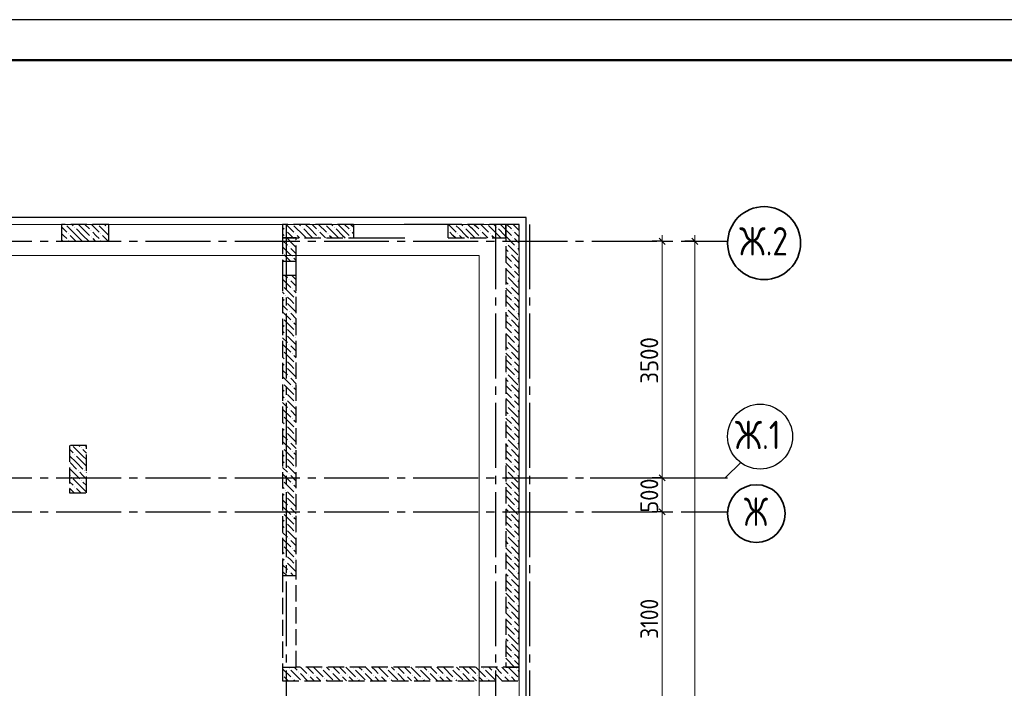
# Model space of a CAD drawing. Header units: millimetres. Extents: x 0 to 50400, y 0 to 35640.
# Tile 9 of 10: x 26276 to 40839, y 25750 to 35640. Entities that reach past the tile are written whole.
import ezdxf

# ---------------------------------------------------------------- set-up
doc = ezdxf.new("R2010")
doc.units = ezdxf.units.MM
doc.linetypes.add('______2', pattern=[324, 240, -84])
doc.linetypes.add('______5', pattern=[1320, 960, -120, 120, -120])
for name, color, linetype, lineweight in [('Standard', 7, 'Continuous', 25), ('ЖБ Перекрытие верхний уровень_1', 7, 'Continuous', 35), ('ЖБ Пилон', 7, 'Continuous', 35), ('ЖБ Стена верхний уровень', 7, 'Continuous', 35), ('Общий02', 7, 'Continuous', 18), ('Размерная линия_ общее', 7, 'Continuous', 13)]:
    doc.layers.add(name, color=color, linetype=linetype, lineweight=lineweight)
doc.layers.add('Оси', color=7, linetype='______5', true_color=0x656565)
doc.styles.add('ISOCPEUR', font='txt')

msp = doc.modelspace()

# ---------------------------------------------------------------- hatches: boundary and pattern name
at = {"layer": 'ЖБ Пилон', "linetype": 'Continuous', "lineweight": -3, "transparency": 33554687}
for points in [[(26991, 32473), (26996, 32478), (27000, 32473), (26996, 32468)], [(27087, 32569), (27092, 32574), (27096, 32569), (27092, 32564)], [(27327, 32521), (27332, 32526), (27336, 32521), (27332, 32516)], [(27471, 32473), (27476, 32478), (27480, 32473), (27476, 32468)], [(27567, 32569), (27572, 32574), (27576, 32569), (27572, 32564)], [(26991, 32377), (26996, 32382), (27000, 32377), (26996, 32372)], [(27327, 32425), (27332, 32430), (27336, 32425), (27332, 32421)], [(27471, 32377), (27476, 32382), (27480, 32377), (27476, 32372)], [(27183, 29305), (27188, 29310), (27192, 29305), (27188, 29301)], [(27087, 29209), (27092, 29214), (27096, 29209), (27092, 29204)], [(27039, 28873), (27044, 28878), (27048, 28873), (27044, 28868)], [(27135, 28969), (27140, 28974), (27144, 28969), (27140, 28964)], [(27231, 28969), (27236, 28974), (27240, 28969), (27236, 28964)], [(27087, 28729), (27092, 28734), (27096, 28729), (27092, 28724)], [(27183, 28825), (27188, 28830), (27192, 28825), (27188, 28821)]]:
    msp.add_hatch(color=7, dxfattribs=at).paths.add_polyline_path(points, flags=16)
at = {"layer": 'ЖБ Стена верхний уровень', "linetype": 'Continuous', "lineweight": -3, "transparency": 33554687}
for points in [[(30207, 32521), (30212, 32526), (30216, 32521), (30212, 32516)], [(30351, 32473), (30356, 32478), (30360, 32473), (30356, 32468)], [(30447, 32569), (30452, 32574), (30456, 32569), (30452, 32564)], [(30687, 32521), (30692, 32526), (30696, 32521), (30692, 32516)], [(30831, 32473), (30836, 32478), (30840, 32473), (30836, 32468)], [(30927, 32569), (30932, 32574), (30936, 32569), (30932, 32564)], [(31167, 32521), (31172, 32526), (31176, 32521), (31172, 32516)], [(32615, 32523), (32616, 32521), (32615, 32520)], [(32751, 32473), (32756, 32478), (32760, 32473), (32756, 32468)], [(32847, 32569), (32852, 32574), (32856, 32569), (32852, 32564)], [(33087, 32521), (33092, 32526), (33096, 32521), (33092, 32516)], [(33231, 32473), (33236, 32478), (33240, 32473), (33236, 32468)], [(33327, 32569), (33332, 32574), (33336, 32569), (33332, 32564)], [(33567, 32521), (33572, 32526), (33576, 32521), (33572, 32516)], [(30207, 32425), (30212, 32430), (30216, 32425), (30212, 32421)], [(30687, 32425), (30692, 32430), (30696, 32425), (30692, 32421)], [(31167, 32425), (31172, 32430), (31176, 32425), (31172, 32421)], [(32615, 32427), (32616, 32425), (32615, 32424)], [(33087, 32425), (33092, 32430), (33096, 32425), (33092, 32421)], [(33471, 32329), (33476, 32334), (33480, 32329), (33476, 32324)], [(33567, 32425), (33572, 32430), (33576, 32425), (33572, 32421)], [(30165, 32189), (30168, 32185), (30165, 32182)], [(30255, 32281), (30260, 32286), (30264, 32281), (30260, 32276)], [(33519, 32185), (33524, 32190), (33528, 32185), (33524, 32181)], [(33615, 32281), (33620, 32286), (33624, 32281), (33620, 32276)], [(30303, 32137), (30308, 32142), (30312, 32137), (30308, 32132)], [(33567, 32041), (33572, 32046), (33576, 32041), (33572, 32036)], [(33663, 32137), (33665, 32140), (33665, 32135)], [(33567, 31945), (33572, 31950), (33576, 31945), (33572, 31941)], [(30255, 31801), (30260, 31806), (30264, 31801), (30260, 31796)], [(33471, 31849), (33476, 31854), (33480, 31849), (33476, 31844)], [(33615, 31801), (33620, 31806), (33624, 31801), (33620, 31796)], [(30165, 31709), (30168, 31705), (30165, 31702)], [(30303, 31657), (30308, 31662), (30312, 31657), (30308, 31652)], [(33519, 31705), (33524, 31710), (33528, 31705), (33524, 31701)], [(33663, 31657), (33665, 31660), (33665, 31655)], [(30207, 31561), (30212, 31566), (30216, 31561), (30212, 31556)], [(30207, 31465), (30212, 31470), (30216, 31465), (30212, 31461)], [(30351, 31513), (30356, 31518), (30360, 31513), (30356, 31508)], [(33567, 31561), (33572, 31566), (33576, 31561), (33572, 31556)], [(33567, 31465), (33572, 31470), (33576, 31465), (33572, 31461)], [(30255, 31321), (30260, 31326), (30264, 31321), (30260, 31316)], [(30351, 31417), (30356, 31422), (30360, 31417), (30356, 31412)], [(33471, 31369), (33476, 31374), (33480, 31369), (33476, 31364)], [(33615, 31321), (33620, 31326), (33624, 31321), (33620, 31316)], [(30165, 31229), (30168, 31225), (30165, 31222)], [(30303, 31177), (30308, 31182), (30312, 31177), (30308, 31172)], [(33519, 31225), (33524, 31230), (33528, 31225), (33524, 31221)], [(33663, 31177), (33665, 31180), (33665, 31175)], [(30207, 31081), (30212, 31086), (30216, 31081), (30212, 31076)], [(30351, 31033), (30356, 31038), (30360, 31033), (30356, 31028)], [(33567, 31081), (33572, 31086), (33576, 31081), (33572, 31076)], [(30207, 30985), (30212, 30990), (30216, 30985), (30212, 30981)], [(30351, 30937), (30356, 30942), (30360, 30937), (30356, 30932)], [(33471, 30889), (33476, 30894), (33480, 30889), (33476, 30884)], [(33567, 30985), (33572, 30990), (33576, 30985), (33572, 30981)], [(30165, 30749), (30168, 30745), (30165, 30742)], [(30255, 30841), (30260, 30846), (30264, 30841), (30260, 30836)], [(33519, 30745), (33524, 30750), (33528, 30745), (33524, 30741)], [(33615, 30841), (33620, 30846), (33624, 30841), (33620, 30836)], [(30207, 30601), (30212, 30606), (30216, 30601), (30212, 30596)], [(30303, 30697), (30308, 30702), (30312, 30697), (30308, 30692)], [(33567, 30601), (33572, 30606), (33576, 30601), (33572, 30596)], [(33663, 30697), (33665, 30700), (33665, 30695)], [(30207, 30505), (30212, 30510), (30216, 30505), (30212, 30501)], [(30351, 30553), (30356, 30558), (30360, 30553), (30356, 30548)], [(30351, 30457), (30356, 30462), (30360, 30457), (30356, 30452)], [(33567, 30505), (33572, 30510), (33576, 30505), (33572, 30501)], [(30255, 30361), (30260, 30366), (30264, 30361), (30260, 30356)], [(33471, 30409), (33476, 30414), (33480, 30409), (33476, 30404)], [(33615, 30361), (33620, 30366), (33624, 30361), (33620, 30356)], [(30165, 30269), (30168, 30265), (30165, 30262)], [(30303, 30217), (30308, 30222), (30312, 30217), (30308, 30212)], [(33519, 30265), (33524, 30270), (33528, 30265), (33524, 30261)], [(33663, 30217), (33665, 30220), (33665, 30215)], [(30207, 30121), (30212, 30126), (30216, 30121), (30212, 30116)], [(30207, 30025), (30212, 30030), (30216, 30025), (30212, 30021)], [(30351, 30073), (30356, 30078), (30360, 30073), (30356, 30068)], [(33567, 30121), (33572, 30126), (33576, 30121), (33572, 30116)], [(33567, 30025), (33572, 30030), (33576, 30025), (33572, 30021)], [(30255, 29881), (30260, 29886), (30264, 29881), (30260, 29876)], [(30351, 29977), (30356, 29982), (30360, 29977), (30356, 29972)], [(33471, 29929), (33476, 29934), (33480, 29929), (33476, 29924)], [(33615, 29881), (33620, 29886), (33624, 29881), (33620, 29876)], [(30165, 29789), (30168, 29785), (30165, 29782)], [(30303, 29737), (30308, 29742), (30312, 29737), (30308, 29732)], [(33519, 29785), (33524, 29790), (33528, 29785), (33524, 29781)], [(33663, 29737), (33665, 29740), (33665, 29735)], [(30207, 29641), (30212, 29646), (30216, 29641), (30212, 29636)], [(30351, 29593), (30356, 29598), (30360, 29593), (30356, 29588)], [(33567, 29641), (33572, 29646), (33576, 29641), (33572, 29636)], [(30207, 29545), (30212, 29550), (30216, 29545), (30212, 29541)], [(30351, 29497), (30356, 29502), (30360, 29497), (30356, 29492)], [(33471, 29449), (33476, 29454), (33480, 29449), (33476, 29444)], [(33567, 29545), (33572, 29550), (33576, 29545), (33572, 29541)], [(30165, 29309), (30168, 29305), (30165, 29302)], [(30255, 29401), (30260, 29406), (30264, 29401), (30260, 29396)], [(33519, 29305), (33524, 29310), (33528, 29305), (33524, 29301)], [(33615, 29401), (33620, 29406), (33624, 29401), (33620, 29396)], [(30207, 29161), (30212, 29166), (30216, 29161), (30212, 29156)], [(30303, 29257), (30308, 29262), (30312, 29257), (30308, 29252)], [(33567, 29161), (33572, 29166), (33576, 29161), (33572, 29156)], [(33663, 29257), (33665, 29260), (33665, 29255)], [(30207, 29065), (30212, 29070), (30216, 29065), (30212, 29061)], [(30351, 29113), (30356, 29118), (30360, 29113), (30356, 29108)], [(30351, 29017), (30356, 29022), (30360, 29017), (30356, 29012)], [(33567, 29065), (33572, 29070), (33576, 29065), (33572, 29061)], [(30255, 28921), (30260, 28926), (30264, 28921), (30260, 28916)], [(33471, 28969), (33476, 28974), (33480, 28969), (33476, 28964)], [(33615, 28921), (33620, 28926), (33624, 28921), (33620, 28916)], [(30165, 28829), (30168, 28825), (30165, 28822)], [(30303, 28777), (30308, 28782), (30312, 28777), (30308, 28772)], [(33519, 28825), (33524, 28830), (33528, 28825), (33524, 28821)], [(33663, 28777), (33665, 28780), (33665, 28775)], [(30207, 28681), (30212, 28686), (30216, 28681), (30212, 28676)], [(30207, 28585), (30212, 28590), (30216, 28585), (30212, 28581)], [(30351, 28633), (30356, 28638), (30360, 28633), (30356, 28628)], [(33567, 28681), (33572, 28686), (33576, 28681), (33572, 28676)], [(33567, 28585), (33572, 28590), (33576, 28585), (33572, 28581)], [(30255, 28441), (30260, 28446), (30264, 28441), (30260, 28436)], [(30351, 28537), (30356, 28542), (30360, 28537), (30356, 28532)], [(33471, 28489), (33476, 28494), (33480, 28489), (33476, 28484)], [(33615, 28441), (33620, 28446), (33624, 28441), (33620, 28436)], [(30165, 28349), (30168, 28345), (30165, 28342)], [(30303, 28297), (30308, 28302), (30312, 28297), (30308, 28292)], [(33519, 28345), (33524, 28350), (33528, 28345), (33524, 28341)], [(33663, 28297), (33665, 28300), (33665, 28295)], [(30207, 28201), (30212, 28206), (30216, 28201), (30212, 28196)], [(30207, 28105), (30212, 28110), (30216, 28105), (30212, 28101)], [(30351, 28153), (30356, 28158), (30360, 28153), (30356, 28148)], [(33567, 28201), (33572, 28206), (33576, 28201), (33572, 28196)], [(33567, 28105), (33572, 28110), (33576, 28105), (33572, 28101)], [(30255, 27961), (30260, 27966), (30264, 27961), (30260, 27956)], [(30351, 28057), (30356, 28062), (30360, 28057), (30356, 28052)], [(33471, 28009), (33476, 28014), (33480, 28009), (33476, 28004)], [(33615, 27961), (33620, 27966), (33624, 27961), (33620, 27956)], [(30165, 27869), (30168, 27865), (30165, 27862)], [(30303, 27817), (30308, 27822), (30312, 27817), (30308, 27812)], [(33519, 27865), (33524, 27870), (33528, 27865), (33524, 27861)], [(33663, 27817), (33665, 27820), (33665, 27815)], [(30207, 27721), (30212, 27726), (30216, 27721), (30212, 27716)], [(30351, 27673), (30356, 27678), (30360, 27673), (30356, 27668)], [(33567, 27721), (33572, 27726), (33576, 27721), (33572, 27716)], [(30207, 27625), (30212, 27630), (30216, 27625), (30212, 27621)], [(30351, 27577), (30356, 27582), (30360, 27577), (30356, 27572)], [(33471, 27529), (33476, 27534), (33480, 27529), (33476, 27525)], [(33567, 27625), (33572, 27630), (33576, 27625), (33572, 27621)], [(30255, 27481), (30260, 27486), (30264, 27481), (30260, 27476)], [(33519, 27385), (33524, 27390), (33528, 27385), (33524, 27381)], [(33615, 27481), (33620, 27486), (33624, 27481), (33620, 27476)], [(33567, 27241), (33572, 27246), (33576, 27241), (33572, 27236)], [(33663, 27337), (33665, 27340), (33665, 27335)], [(33567, 27145), (33572, 27150), (33576, 27145), (33572, 27141)], [(33471, 27049), (33476, 27054), (33480, 27049), (33476, 27045)], [(33615, 27001), (33620, 27006), (33624, 27001), (33620, 26996)], [(33519, 26905), (33524, 26910), (33528, 26905), (33524, 26901)], [(33663, 26857), (33665, 26860), (33665, 26855)], [(33567, 26761), (33572, 26766), (33576, 26761), (33572, 26756)], [(33567, 26665), (33572, 26670), (33576, 26665), (33572, 26661)], [(33471, 26569), (33476, 26574), (33480, 26569), (33476, 26565)], [(33615, 26521), (33620, 26526), (33624, 26521), (33620, 26516)], [(33519, 26425), (33524, 26430), (33528, 26425), (33524, 26421)], [(33663, 26377), (33665, 26380), (33665, 26375)], [(33567, 26281), (33572, 26286), (33576, 26281), (33572, 26276)], [(33471, 26089), (33476, 26094), (33480, 26089), (33476, 26085)], [(33567, 26185), (33572, 26190), (33576, 26185), (33572, 26181)], [(30165, 25949), (30168, 25945), (30165, 25942)], [(30255, 26041), (30260, 26046), (30264, 26041), (30260, 26036)], [(30399, 25993), (30404, 25998), (30408, 25993), (30404, 25988)], [(30543, 25945), (30548, 25950), (30552, 25945), (30548, 25941)], [(30639, 25945), (30644, 25950), (30648, 25945), (30644, 25941)], [(30735, 26041), (30740, 26046), (30744, 26041), (30740, 26036)], [(30879, 25993), (30884, 25998), (30888, 25993), (30884, 25988)], [(31023, 25945), (31028, 25950), (31032, 25945), (31028, 25941)], [(31119, 25945), (31124, 25950), (31128, 25945), (31124, 25941)], [(31215, 26041), (31220, 26046), (31224, 26041), (31220, 26036)], [(31359, 25993), (31364, 25998), (31368, 25993), (31364, 25988)], [(31503, 25945), (31508, 25950), (31512, 25945), (31508, 25941)], [(31599, 25945), (31604, 25950), (31608, 25945), (31604, 25941)], [(31695, 26041), (31700, 26046), (31704, 26041), (31700, 26036)], [(31839, 25993), (31844, 25998), (31848, 25993), (31844, 25988)], [(31983, 25945), (31988, 25950), (31992, 25945), (31988, 25941)], [(32079, 25945), (32084, 25950), (32088, 25945), (32084, 25941)], [(32175, 26041), (32180, 26046), (32184, 26041), (32180, 26036)], [(32319, 25993), (32324, 25998), (32328, 25993), (32324, 25988)], [(32463, 25945), (32468, 25950), (32472, 25945), (32468, 25941)], [(32559, 25945), (32564, 25950), (32568, 25945), (32564, 25941)], [(32655, 26041), (32660, 26046), (32664, 26041), (32660, 26036)], [(32799, 25993), (32804, 25998), (32808, 25993), (32804, 25988)], [(32943, 25945), (32948, 25950), (32952, 25945), (32948, 25941)], [(33039, 25945), (33044, 25950), (33048, 25945), (33044, 25941)], [(33135, 26041), (33140, 26046), (33144, 26041), (33140, 26036)], [(33279, 25993), (33284, 25998), (33288, 25993), (33284, 25988)], [(33423, 25945), (33428, 25950), (33432, 25945), (33428, 25941)], [(33519, 25945), (33524, 25950), (33528, 25945), (33524, 25941)], [(33615, 26041), (33620, 26046), (33624, 26041), (33620, 26036)], [(30303, 25897), (30308, 25902), (30312, 25897), (30308, 25892)], [(30783, 25897), (30788, 25902), (30792, 25897), (30788, 25892)], [(31263, 25897), (31268, 25902), (31272, 25897), (31268, 25892)], [(31743, 25897), (31748, 25902), (31752, 25897), (31748, 25892)], [(32223, 25897), (32228, 25902), (32232, 25897), (32228, 25892)], [(32703, 25897), (32708, 25902), (32712, 25897), (32708, 25892)], [(33183, 25897), (33188, 25902), (33192, 25897), (33188, 25892)], [(33663, 25897), (33665, 25900), (33665, 25895)]]:
    msp.add_hatch(color=7, dxfattribs=at).paths.add_polyline_path(points, flags=16)
h = msp.add_hatch(color=7, dxfattribs=at)
h.paths.add_polyline_path([(30353, 32380), (30352, 32376), (30356, 32372), (30360, 32377), (30356, 32382)])
h.paths.add_polyline_path([(30353, 32380), (30352, 32376), (30351, 32377)], flags=16)

# ---------------------------------------------------------------- linework, layer by layer
at = {"layer": 'Standard', "color": 7, "linetype": 'Continuous', "lineweight": 25, "transparency": 33554687}
msp.add_lwpolyline([(0, 0), (50400, 0), (50400, 35640), (0, 35640), (0, 0)], close=True, dxfattribs=at)
at = {"layer": 'Standard', "color": 7, "linetype": 'Continuous', "lineweight": 50, "transparency": 33554687}
msp.add_lwpolyline([(2400, 35040), (49800, 35040), (49800, 600), (2400, 600), (2400, 35040)], close=True, dxfattribs=at)
at = {"layer": 'Standard', "color": 254, "linetype": 'Continuous', "lineweight": -3, "true_color": 0xc4c4ff, "transparency": 33554687}
msp.add_lwpolyline([(8237, 10212), (33765, 10212), (33765, 32712), (8237, 32712), (8237, 10212)], dxfattribs=at)
at = {"layer": 'ЖБ Перекрытие верхний уровень_1', "color": 7, "linetype": 'Continuous', "lineweight": 18, "transparency": 33554687}
for p, q in [((33665, 32612), (9015, 32612)), ((33665, 22312), (33665, 32612))]:
    msp.add_line(p, q, dxfattribs=at)
at = {"layer": 'ЖБ Пилон', "color": 253, "linetype": '______2', "lineweight": -3, "true_color": 0xa0a0a0, "transparency": 33554687}
for p, q in [((27595, 32612), (26895, 32612)), ((26895, 32612), (26895, 32362)), ((27595, 32362), (27595, 32612)), ((26895, 32362), (27595, 32362)), ((27265, 29342), (27015, 29342)), ((27015, 29342), (27015, 28642)), ((27265, 28642), (27265, 29342)), ((27015, 28642), (27265, 28642))]:
    msp.add_line(p, q, dxfattribs=at)
at = {"layer": 'ЖБ Пилон', "color": 253, "linetype": 'Continuous', "lineweight": -3, "true_color": 0xa0a0a0, "transparency": 33554687}
for p, q in [((26895, 32574), (26972, 32497)), ((26924, 32449), (26895, 32478)), ((27116, 32449), (26972, 32593)), ((27048, 32612), (27068, 32593)), ((27116, 32545), (27212, 32449)), ((27212, 32545), (27144, 32612)), ((27212, 32545), (27308, 32449)), ((27240, 32612), (27308, 32545)), ((27336, 32612), (27452, 32497)), ((27404, 32449), (27356, 32497)), ((27595, 32450), (27452, 32593)), ((27528, 32612), (27548, 32593)), ((26895, 32382), (26914, 32362)), ((26972, 32401), (26924, 32449)), ((27020, 32449), (27106, 32362)), ((27116, 32449), (27202, 32362)), ((27212, 32449), (27298, 32362)), ((27356, 32401), (27394, 32362)), ((27452, 32401), (27404, 32449)), ((27500, 32449), (27586, 32362)), ((27015, 29286), (27068, 29233)), ((27212, 29185), (27068, 29329)), ((27150, 29342), (27164, 29329)), ((27212, 29281), (27265, 29228)), ((27260, 29329), (27246, 29342)), ((27116, 29089), (27015, 29190)), ((27116, 29185), (27212, 29089)), ((27212, 29185), (27265, 29132)), ((27020, 29089), (27116, 28993)), ((27020, 28993), (27164, 28849)), ((27116, 29089), (27212, 28993)), ((27212, 29089), (27265, 29036)), ((27015, 28902), (27020, 28897)), ((27212, 28705), (27068, 28849)), ((27212, 28897), (27164, 28945)), ((27260, 28849), (27212, 28897)), ((27260, 28945), (27265, 28940)), ((27015, 28806), (27068, 28753)), ((27082, 28642), (27015, 28710)), ((27116, 28705), (27178, 28642)), ((27212, 28801), (27265, 28748)), ((27212, 28705), (27265, 28652))]:
    msp.add_line(p, q, dxfattribs=at)
at = {"layer": 'ЖБ Стена верхний уровень', "color": 253, "linetype": '______2', "lineweight": -3, "true_color": 0xa0a0a0, "transparency": 33554687}
for p, q in [((31215, 32612), (30165, 32612)), ((30165, 32612), (30165, 32412)), ((31215, 32612), (31215, 32412)), ((32615, 32612), (31964, 32612)), ((33465, 32612), (31973, 32612)), ((32615, 32412), (32615, 32612)), ((33465, 32412), (33465, 32612)), ((33665, 32612), (33465, 32612)), ((33465, 32612), (33465, 26062)), ((33665, 26062), (33665, 32612)), ((30165, 32412), (30165, 32062)), ((30365, 32412), (30165, 32412)), ((30165, 32412), (31973, 32412)), ((30365, 32062), (30365, 32412)), ((31215, 32412), (31964, 32412)), ((32615, 32412), (33465, 32412)), ((30365, 32062), (30165, 32062)), ((30165, 32062), (30165, 31862)), ((30365, 31862), (30365, 32062)), ((30165, 31862), (30365, 31862)), ((30165, 31862), (30165, 27412)), ((30365, 27412), (30365, 31862)), ((30165, 27412), (30165, 26062)), ((30365, 27412), (30165, 27412)), ((30365, 26062), (30365, 27412)), ((30165, 26062), (30365, 26062)), ((30165, 26062), (30165, 25862)), ((33665, 26062), (30365, 26062)), ((33465, 26062), (33665, 26062)), ((33665, 25862), (33665, 26062)), ((30165, 25862), (33665, 25862))]:
    msp.add_line(p, q, dxfattribs=at)
at = {"layer": 'ЖБ Стена верхний уровень', "color": 253, "linetype": 'Continuous', "lineweight": -3, "true_color": 0xa0a0a0, "transparency": 33554687}
for p, q in [((30165, 32568), (30188, 32545)), ((30216, 32612), (30332, 32497)), ((30284, 32449), (30236, 32497)), ((30476, 32449), (30332, 32593)), ((30408, 32612), (30428, 32593)), ((30476, 32545), (30572, 32449)), ((30572, 32545), (30504, 32612)), ((30572, 32545), (30668, 32449)), ((30600, 32612), (30668, 32545)), ((30696, 32612), (30812, 32497)), ((30764, 32449), (30716, 32497)), ((30956, 32449), (30812, 32593)), ((30888, 32612), (30908, 32593)), ((30956, 32545), (31052, 32449)), ((31052, 32545), (30984, 32612)), ((31052, 32545), (31148, 32449)), ((31080, 32612), (31148, 32545)), ((31176, 32612), (31215, 32574)), ((31215, 32478), (31196, 32497)), ((32684, 32449), (32636, 32497)), ((32808, 32612), (32828, 32593)), ((32876, 32545), (32972, 32449)), ((32972, 32545), (33068, 32449)), ((33164, 32449), (33116, 32497)), ((33356, 32545), (33452, 32449)), ((33452, 32545), (33465, 32532)), ((33465, 32532), (33548, 32449)), ((33480, 32612), (33548, 32545)), ((33576, 32612), (33665, 32524)), ((33644, 32449), (33596, 32497)), ((30165, 32472), (30188, 32449)), ((30165, 32376), (30236, 32305)), ((30320, 32412), (30284, 32449)), ((30332, 32401), (30320, 32412)), ((30380, 32449), (30416, 32412)), ((30476, 32449), (30512, 32412)), ((30572, 32449), (30608, 32412)), ((30800, 32412), (30764, 32449)), ((30860, 32449), (30896, 32412)), ((30956, 32449), (30992, 32412)), ((31052, 32449), (31088, 32412)), ((32720, 32412), (32684, 32449)), ((32780, 32449), (32816, 32412)), ((32876, 32449), (32912, 32412)), ((32972, 32449), (33008, 32412)), ((33200, 32412), (33164, 32449)), ((33260, 32449), (33296, 32412)), ((33356, 32449), (33392, 32412)), ((33452, 32449), (33465, 32436)), ((33465, 32436), (33596, 32305)), ((33596, 32401), (33665, 32332)), ((33665, 32428), (33644, 32449)), ((33500, 32209), (33465, 32244)), ((33500, 32305), (33644, 32161)), ((33644, 32257), (33665, 32236)), ((30165, 32088), (30188, 32065)), ((30365, 32080), (30332, 32113)), ((33465, 32148), (33548, 32065)), ((33465, 32052), (33548, 31969)), ((33548, 32161), (33665, 32044)), ((33465, 31956), (33596, 31825)), ((33644, 31969), (33596, 32017)), ((33596, 31921), (33665, 31852)), ((33665, 31948), (33644, 31969)), ((30165, 31800), (30284, 31681)), ((30198, 31862), (30236, 31825)), ((30284, 31777), (30365, 31696)), ((30294, 31862), (30365, 31792)), ((33500, 31729), (33465, 31764)), ((33500, 31825), (33644, 31681)), ((33644, 31777), (33665, 31756)), ((30165, 31608), (30188, 31585)), ((30188, 31681), (30332, 31537)), ((30365, 31600), (30332, 31633)), ((33465, 31668), (33548, 31585)), ((33548, 31681), (33665, 31564)), ((30165, 31512), (30188, 31489)), ((30284, 31489), (30236, 31537)), ((30332, 31441), (30284, 31489)), ((33465, 31572), (33548, 31489)), ((33465, 31476), (33596, 31345)), ((33644, 31489), (33596, 31537)), ((33665, 31468), (33644, 31489)), ((30165, 31416), (30236, 31345)), ((30165, 31320), (30284, 31201)), ((30236, 31441), (30365, 31312)), ((33500, 31345), (33644, 31201)), ((33596, 31441), (33665, 31372)), ((30188, 31201), (30332, 31057)), ((30284, 31297), (30365, 31216)), ((33500, 31249), (33465, 31284)), ((33465, 31188), (33548, 31105)), ((33548, 31201), (33665, 31084)), ((33644, 31297), (33665, 31276)), ((30165, 31128), (30188, 31105)), ((30165, 31032), (30188, 31009)), ((30284, 31009), (30236, 31057)), ((30365, 31120), (30332, 31153)), ((33465, 31092), (33548, 31009)), ((33644, 31009), (33596, 31057)), ((30165, 30936), (30236, 30865)), ((30236, 30961), (30365, 30832)), ((30332, 30961), (30284, 31009)), ((33465, 30996), (33596, 30865)), ((33596, 30961), (33665, 30892)), ((33665, 30988), (33644, 31009)), ((30165, 30840), (30284, 30721)), ((30284, 30817), (30365, 30736)), ((33500, 30769), (33465, 30804)), ((33500, 30865), (33644, 30721)), ((33644, 30817), (33665, 30796)), ((30165, 30648), (30188, 30625)), ((30188, 30721), (30332, 30577)), ((30365, 30640), (30332, 30673)), ((33465, 30708), (33548, 30625)), ((33465, 30612), (33548, 30529)), ((33548, 30721), (33665, 30604)), ((30165, 30552), (30188, 30529)), ((30165, 30456), (30236, 30385)), ((30284, 30529), (30236, 30577)), ((30236, 30481), (30365, 30352)), ((30332, 30481), (30284, 30529)), ((33465, 30516), (33596, 30385)), ((33644, 30529), (33596, 30577)), ((33596, 30481), (33665, 30412)), ((33665, 30508), (33644, 30529)), ((30165, 30360), (30284, 30241)), ((30284, 30337), (30365, 30256)), ((33500, 30289), (33465, 30324)), ((33500, 30385), (33644, 30241)), ((33644, 30337), (33665, 30316)), ((30165, 30168), (30188, 30145)), ((30188, 30241), (30332, 30097)), ((30365, 30160), (30332, 30193)), ((33465, 30228), (33548, 30145)), ((33548, 30241), (33665, 30124)), ((30165, 30072), (30188, 30049)), ((30284, 30049), (30236, 30097)), ((30236, 30001), (30365, 29872)), ((30332, 30001), (30284, 30049)), ((33465, 30132), (33548, 30049)), ((33465, 30036), (33596, 29905)), ((33644, 30049), (33596, 30097)), ((33596, 30001), (33665, 29932)), ((33665, 30028), (33644, 30049)), ((30165, 29976), (30236, 29905)), ((30165, 29880), (30284, 29761)), ((30284, 29857), (30365, 29776)), ((33500, 29905), (33644, 29761)), ((33644, 29857), (33665, 29836)), ((30188, 29761), (30332, 29617)), ((30365, 29680), (30332, 29713)), ((33500, 29809), (33465, 29844)), ((33465, 29748), (33548, 29665)), ((33548, 29761), (33665, 29644)), ((30165, 29688), (30188, 29665)), ((30165, 29592), (30188, 29569)), ((30284, 29569), (30236, 29617)), ((30332, 29521), (30284, 29569)), ((33465, 29652), (33548, 29569)), ((33644, 29569), (33596, 29617)), ((33665, 29548), (33644, 29569)), ((30165, 29496), (30236, 29425)), ((30236, 29521), (30365, 29392)), ((33465, 29556), (33596, 29425)), ((33500, 29425), (33644, 29281)), ((33596, 29521), (33665, 29452)), ((30165, 29400), (30284, 29281)), ((30188, 29281), (30332, 29137)), ((30284, 29377), (30365, 29296)), ((33500, 29329), (33465, 29364)), ((33548, 29281), (33665, 29164)), ((33644, 29377), (33665, 29356)), ((30165, 29208), (30188, 29185)), ((30284, 29089), (30236, 29137)), ((30365, 29200), (30332, 29233)), ((33465, 29268), (33548, 29185)), ((33465, 29172), (33548, 29089)), ((33644, 29089), (33596, 29137)), ((30165, 29112), (30188, 29089)), ((30165, 29016), (30236, 28945)), ((30236, 29041), (30365, 28912)), ((30332, 29041), (30284, 29089)), ((33465, 29076), (33596, 28945)), ((33596, 29041), (33665, 28972)), ((33665, 29068), (33644, 29089)), ((30165, 28920), (30284, 28801)), ((30284, 28897), (30365, 28816)), ((33500, 28849), (33465, 28884)), ((33500, 28945), (33644, 28801)), ((33644, 28897), (33665, 28876)), ((30165, 28728), (30188, 28705)), ((30188, 28801), (30332, 28657)), ((30365, 28720), (30332, 28753)), ((33465, 28788), (33548, 28705)), ((33465, 28692), (33548, 28609)), ((33548, 28801), (33665, 28684)), ((30165, 28632), (30188, 28609)), ((30284, 28609), (30236, 28657)), ((30236, 28561), (30365, 28432)), ((30332, 28561), (30284, 28609)), ((33465, 28596), (33596, 28465)), ((33644, 28609), (33596, 28657)), ((33596, 28561), (33665, 28492)), ((33665, 28588), (33644, 28609)), ((30165, 28536), (30236, 28465)), ((30165, 28440), (30284, 28321)), ((30284, 28417), (30365, 28336)), ((33500, 28369), (33465, 28404)), ((33500, 28465), (33644, 28321)), ((33644, 28417), (33665, 28396)), ((30188, 28321), (30332, 28177)), ((30365, 28240), (30332, 28273)), ((33465, 28308), (33548, 28225)), ((33548, 28321), (33665, 28204)), ((30165, 28248), (30188, 28225)), ((30165, 28152), (30188, 28129)), ((30284, 28129), (30236, 28177)), ((30332, 28081), (30284, 28129)), ((33465, 28212), (33548, 28129)), ((33465, 28116), (33596, 27985)), ((33644, 28129), (33596, 28177)), ((33665, 28108), (33644, 28129)), ((30165, 28056), (30236, 27985)), ((30236, 28081), (30365, 27952)), ((33500, 27985), (33644, 27841)), ((33596, 28081), (33665, 28012)), ((30165, 27960), (30284, 27841)), ((30188, 27841), (30332, 27697)), ((30284, 27937), (30365, 27856)), ((33500, 27889), (33465, 27924)), ((33465, 27828), (33548, 27745)), ((33548, 27841), (33665, 27724)), ((33644, 27937), (33665, 27916)), ((30165, 27768), (30188, 27745)), ((30165, 27672), (30188, 27649)), ((30284, 27649), (30236, 27697)), ((30365, 27760), (30332, 27793)), ((33465, 27732), (33548, 27649)), ((33644, 27649), (33596, 27697)), ((30165, 27576), (30236, 27505)), ((30236, 27601), (30365, 27472)), ((30332, 27601), (30284, 27649)), ((33465, 27636), (33596, 27505)), ((33596, 27601), (33665, 27532)), ((33665, 27628), (33644, 27649)), ((30165, 27480), (30232, 27412)), ((30284, 27457), (30328, 27412)), ((33500, 27409), (33465, 27444)), ((33500, 27505), (33644, 27361)), ((33644, 27457), (33665, 27436)), ((33465, 27348), (33548, 27265)), ((33465, 27252), (33548, 27169)), ((33548, 27361), (33665, 27244)), ((33465, 27156), (33596, 27025)), ((33644, 27169), (33596, 27217)), ((33596, 27121), (33665, 27052)), ((33665, 27148), (33644, 27169)), ((33500, 26929), (33465, 26964)), ((33500, 27025), (33644, 26881)), ((33644, 26977), (33665, 26956)), ((33465, 26868), (33548, 26785)), ((33548, 26881), (33665, 26764)), ((33465, 26772), (33548, 26689)), ((33465, 26676), (33596, 26545)), ((33644, 26689), (33596, 26737)), ((33665, 26668), (33644, 26689)), ((33500, 26545), (33644, 26401)), ((33596, 26641), (33665, 26572)), ((33500, 26449), (33465, 26484)), ((33465, 26388), (33548, 26305)), ((33548, 26401), (33665, 26284)), ((33644, 26497), (33665, 26476)), ((33465, 26292), (33548, 26209)), ((33644, 26209), (33596, 26257)), ((33465, 26196), (33596, 26065)), ((33596, 26161), (33665, 26092)), ((33665, 26188), (33644, 26209)), ((30165, 26040), (30284, 25921)), ((30284, 26017), (30428, 25873)), ((30334, 26062), (30380, 26017)), ((30534, 25862), (30428, 25969)), ((30431, 26062), (30524, 25969)), ((30572, 26017), (30526, 26062)), ((30620, 25969), (30572, 26017)), ((30622, 26062), (30764, 25921)), ((30764, 26017), (30908, 25873)), ((30814, 26062), (30860, 26017)), ((31014, 25862), (30908, 25969)), ((30911, 26062), (31004, 25969)), ((31052, 26017), (31006, 26062)), ((31100, 25969), (31052, 26017)), ((31102, 26062), (31244, 25921)), ((31244, 26017), (31388, 25873)), ((31294, 26062), (31340, 26017)), ((31494, 25862), (31388, 25969)), ((31391, 26062), (31484, 25969)), ((31532, 26017), (31486, 26062)), ((31580, 25969), (31532, 26017)), ((31582, 26062), (31724, 25921)), ((31724, 26017), (31868, 25873)), ((31774, 26062), (31820, 26017)), ((31974, 25862), (31868, 25969)), ((31871, 26062), (31964, 25969)), ((32012, 26017), (31966, 26062)), ((32060, 25969), (32012, 26017)), ((32062, 26062), (32204, 25921)), ((32204, 26017), (32348, 25873)), ((32254, 26062), (32300, 26017)), ((32454, 25862), (32348, 25969)), ((32351, 26062), (32444, 25969)), ((32492, 26017), (32446, 26062)), ((32540, 25969), (32492, 26017)), ((32542, 26062), (32684, 25921)), ((32684, 26017), (32828, 25873)), ((32734, 26062), (32780, 26017)), ((32934, 25862), (32828, 25969)), ((32831, 26062), (32924, 25969)), ((32972, 26017), (32926, 26062)), ((33020, 25969), (32972, 26017)), ((33022, 26062), (33164, 25921)), ((33164, 26017), (33308, 25873)), ((33214, 26062), (33260, 26017)), ((33414, 25862), (33308, 25969)), ((33311, 26062), (33404, 25969)), ((33452, 26017), (33406, 26062)), ((33500, 25969), (33452, 26017)), ((33500, 26065), (33502, 26062)), ((33502, 26062), (33644, 25921)), ((33644, 26017), (33665, 25996)), ((30188, 25921), (30246, 25862)), ((30343, 25862), (30332, 25873)), ((30572, 25921), (30630, 25862)), ((30668, 25921), (30726, 25862)), ((30823, 25862), (30812, 25873)), ((31052, 25921), (31110, 25862)), ((31148, 25921), (31206, 25862)), ((31303, 25862), (31292, 25873)), ((31532, 25921), (31590, 25862)), ((31628, 25921), (31686, 25862)), ((31783, 25862), (31772, 25873)), ((32012, 25921), (32070, 25862)), ((32108, 25921), (32166, 25862)), ((32263, 25862), (32252, 25873)), ((32492, 25921), (32550, 25862)), ((32588, 25921), (32646, 25862)), ((32743, 25862), (32732, 25873)), ((32972, 25921), (33030, 25862)), ((33068, 25921), (33126, 25862)), ((33223, 25862), (33212, 25873)), ((33452, 25921), (33510, 25862)), ((33548, 25921), (33606, 25862))]:
    msp.add_line(p, q, dxfattribs=at)
for points in [[(32616, 32612), (32686, 32543), (32686, 32543), (32732, 32497)], [(32876, 32449), (32774, 32551), (32774, 32551), (32732, 32593)], [(32972, 32545), (32950, 32567), (32950, 32567), (32904, 32612)], [(33000, 32612), (33038, 32574), (33038, 32574), (33068, 32545)], [(33096, 32612), (33127, 32582), (33127, 32582), (33212, 32497)], [(33356, 32449), (33215, 32590), (33215, 32590), (33212, 32593)], [(33288, 32612), (33303, 32598), (33303, 32598), (33308, 32593)], [(33452, 32545), (33391, 32606), (33391, 32606), (33384, 32612)], [(30236, 32401), (30328, 32309), (30328, 32309), (30365, 32272)], [(30165, 32280), (30276, 32168), (30276, 32168), (30284, 32161)], [(30284, 32257), (30302, 32239), (30302, 32239), (30365, 32176)], [(30188, 32161), (30251, 32098), (30251, 32098), (30286, 32062)]]:
    msp.add_lwpolyline(points, dxfattribs=at)
at = {"layer": 'Общий02', "color": 251, "linetype": 'Continuous', "lineweight": 13, "true_color": 0x494949, "transparency": 33554687}
msp.add_lwpolyline([(9497, 32151), (9497, 13962), (13425, 13962), (13425, 14544), (14145, 14544), (14145, 13962), (15865, 13962), (15865, 10773), (33262, 10773), (33262, 20200), (32863, 20200), (32863, 21031), (33074, 21031), (33074, 21861), (33074, 32151), (27195, 32151), (23595, 32151), (9073, 32151)], dxfattribs=at)
at = {"layer": 'Оси', "color": 8, "linetype": '______5', "lineweight": -3, "transparency": 33554687}
for p, q in [((30215, 32612), (30215, 8948)), ((33315, 32612), (33315, 8948)), ((33815, 32612), (33815, 8948)), ((8337, 32362), (36746, 32362)), ((8337, 28862), (36746, 28862)), ((8337, 28362), (36746, 28362))]:
    msp.add_line(p, q, dxfattribs=at)
at = {"layer": 'Оси', "color": 7, "linetype": 'Continuous', "lineweight": 25, "transparency": 33554687}
msp.add_lwpolyline([(34711, 28862), (36711, 28862), (36946, 29097)], dxfattribs=at)
msp.add_lwpolyline([(34711, 28862), (36711, 28862), (36946, 29097)], dxfattribs=at)
at = {"layer": 'Оси', "color": 7, "linetype": 'Continuous', "lineweight": 35, "transparency": 33554687}
for centre, radius in [((37286, 32335), 540), ((37171, 28335), 426)]:
    msp.add_circle(centre, radius, dxfattribs=at)
at = {"layer": 'Оси', "color": 7, "linetype": 'Continuous', "lineweight": 25, "transparency": 33554687}
msp.add_circle((37226, 29473), 480, dxfattribs=at)
at = {"layer": 'Размерная линия_ общее', "color": 7, "linetype": 'Continuous', "lineweight": -3, "transparency": 33554687}
for p, q in [((35780, 32362), (35630, 32362)), ((35780, 32362), (35930, 32362)), ((36263, 32362), (36113, 32362)), ((36263, 32362), (36413, 32362)), ((36263, 32362), (36431, 32362)), ((35780, 28862), (35630, 28862)), ((35780, 28862), (35930, 28862)), ((35780, 28362), (35630, 28362)), ((35780, 28362), (35930, 28362))]:
    msp.add_line(p, q, dxfattribs=at)
at = {"layer": 'Размерная линия_ общее', "color": 7, "linetype": 'Continuous', "lineweight": 25, "transparency": 33554687}
for p, q in [((35825, 32317), (35735, 32407)), ((36308, 32317), (36218, 32407)), ((35825, 28817), (35735, 28907)), ((35825, 28317), (35735, 28407))]:
    msp.add_line(p, q, dxfattribs=at)
at = {"layer": 'Размерная линия_ общее', "color": 7, "linetype": 'Continuous', "lineweight": 13, "transparency": 33554687}
for p, q in [((35780, 32362), (35780, 32452)), ((35780, 28862), (35780, 32362)), ((36263, 32362), (36263, 32452)), ((35780, 28362), (35780, 28862)), ((35780, 25262), (35780, 28362))]:
    msp.add_line(p, q, dxfattribs=at)
msp.add_lwpolyline([(36263, 10462), (36263, 20905), (36263, 20905), (36263, 32362)], dxfattribs=at)

# ---------------------------------------------------------------- texts
at = {"layer": 'Оси', "color": 7, "linetype": 'Continuous', "lineweight": 35, "transparency": 33554687, "char_height": 420, "attachment_point": 7, "style": 'ISOCPEUR'}
for s, insert, width in [('\\W0.80;Ж.2', (36919, 32152), 901.62), ('\\W0.82;Ж.1', (36855, 29288), 927.63), ('\\W0.73;Ж', (36988, 28152), 520.61)]:
    msp.add_mtext(s, dxfattribs=dict(at, insert=insert, width=width))
at = {"layer": 'Размерная линия_ общее', "color": 7, "linetype": 'Continuous', "lineweight": 25, "transparency": 33554687, "char_height": 264, "attachment_point": 7, "rotation": 90, "style": 'ISOCPEUR'}
for s, insert, width in [('\\W0.93;3500', (35720, 30256), 861.71), ('\\W0.91;500', (35720, 28349), 674.39), ('\\W0.87;3100', (35720, 26482), 800.28)]:
    msp.add_mtext(s, dxfattribs=dict(at, insert=insert, width=width))

doc.saveas('drawing.dxf')
